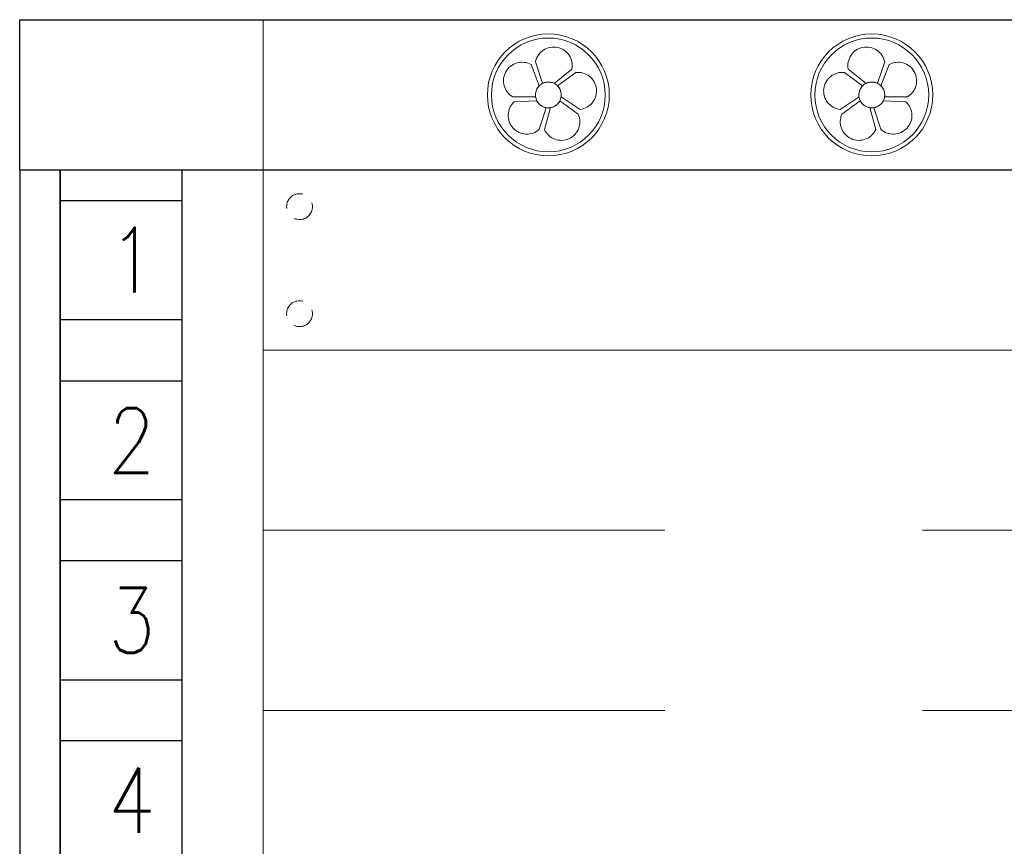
# Model space of a CAD drawing. Header units: millimetres. Extents: x 3585 to 3995, y 1397 to 1684.
# Tile 7 of 15: x 3759 to 3783, y 1553 to 1574. Entities that reach past the tile are written whole.
import ezdxf
from ezdxf.enums import TextEntityAlignment as Align

# ---------------------------------------------------------------- set-up
doc = ezdxf.new("R2010")
doc.units = ezdxf.units.MM
for name, pattern in [('DASHED', [19.05, 12.7, -6.35]), ('DASHEDX2', [38.1, 25.4, -12.7]), ('HIDDEN', [9.525, 6.35, -3.175]), ('HIDDENX2', [19.05, 12.7, -6.35])]:
    doc.linetypes.add(name, pattern=pattern)
for name, color, linetype, lineweight in [('EB_LAN', 6, 'Continuous', 9), ('EB_NPS', 5, 'Continuous', 5), ('NIEWID', 7, 'DASHED', 0), ('OBUDOWY', 7, 'Continuous', 0), ('SZ_HU_CONSTR', 7, 'HIDDENX2', 0), ('SZ_RACK_CONSTR', 7, 'DASHEDX2', 0)]:
    doc.layers.add(name, color=color, linetype=linetype, lineweight=lineweight)
for name, color, linetype in [('IE-SYMBOL', 3, 'Continuous'), ('SZ_HU_NR', 7, 'Continuous'), ('SZ_HU_PODZ', 7, 'Continuous'), ('SZ_OBUD', 7, 'Continuous')]:
    doc.layers.add(name, color=color, linetype=linetype)
doc.styles.add('ROMANS', font='simplex.shx')

# ---------------------------------------------------------------- blocks, each defined once
blk = doc.blocks.new('szafa gpd')
at = {"layer": 'SZ_HU_CONSTR'}
for p, q in [((3813.109, 1565.373), (3765.109, 1565.373)), ((3813.109, 1560.933), (3765.109, 1560.933)), ((3813.109, 1556.493), (3765.109, 1556.493))]:
    blk.add_line(p, q, dxfattribs=at)
at = {"layer": 'SZ_HU_PODZ', "flags": 128}
for points in [[(3763.109, 1569.058), (3760.109, 1569.058)], [(3760.109, 1566.128), (3763.109, 1566.128)], [(3763.109, 1564.613), (3760.109, 1564.613)], [(3760.109, 1561.693), (3763.109, 1561.693)], [(3763.109, 1560.178), (3760.109, 1560.178)], [(3760.109, 1557.248), (3763.109, 1557.248)], [(3763.109, 1555.738), (3760.109, 1555.738)]]:
    blk.add_lwpolyline(points, dxfattribs=at)
at = {"layer": 'SZ_OBUD'}
blk.add_lwpolyline([(3759.109, 1573.523), (3819.109, 1573.523), (3819.109, 1569.813), (3759.109, 1569.813)], close=True, dxfattribs=at)
for points in [[(3760.109, 1503.213), (3760.109, 1569.813), (3759.109, 1569.813), (3759.109, 1503.213)], [(3763.109, 1503.213), (3763.109, 1569.813), (3760.109, 1569.813), (3760.109, 1503.213)]]:
    blk.add_lwpolyline(points, dxfattribs=at)
at = {"layer": 'SZ_RACK_CONSTR'}
blk.add_line((3765.109, 1569.813), (3765.109, 1503.213), dxfattribs=at)
at = {"layer": 'SZ_HU_NR', "style": 'ROMANS', "width": 0.85}
for s, p in [('1', (3761.88, 1567.593)), ('2', (3761.869, 1563.148)), ('3', (3761.869, 1558.713)), ('4', (3761.869, 1554.273))]:
    blk.add_text(s, height=1.6, dxfattribs=at).set_placement(p, align=Align.MIDDLE_CENTER)
blk = doc.blocks.new('pane wen')
at = {"layer": 'NIEWID'}
for points in [[(657.72, 520.784), (658.159, 521.134, 0.996352), (657.261, 521.314), (657.436, 520.785, -0.228466), (657.72, 520.784)], [(665.407, 520.784), (664.969, 521.134, -0.996352), (665.867, 521.314), (665.692, 520.785, 0.228466), (665.407, 520.784)], [(657.352, 520.722), (657.154, 521.247, 0.996352), (656.705, 520.449), (657.263, 520.452, -0.228466), (657.352, 520.722)], [(665.776, 520.722), (665.974, 521.247, -0.996352), (666.422, 520.449), (665.865, 520.452, 0.228466), (665.776, 520.722)], [(657.893, 520.452), (658.362, 520.143, 0.996352), (658.255, 521.053), (657.806, 520.723, -0.228466), (657.893, 520.452)], [(665.235, 520.452), (664.766, 520.143, -0.996352), (664.873, 521.053), (665.322, 520.723, 0.228466), (665.235, 520.452)], [(657.296, 520.353), (656.735, 520.327, 0.996352), (657.356, 519.653), (657.526, 520.184, -0.228466), (657.296, 520.353)], [(657.63, 520.185), (657.482, 519.644, 0.996352), (658.314, 520.027), (657.862, 520.352, -0.228466), (657.63, 520.185)], [(665.497, 520.185), (665.646, 519.644, -0.996352), (664.814, 520.027), (665.266, 520.352, 0.228466), (665.497, 520.185)], [(665.832, 520.353), (666.392, 520.327, -0.996352), (665.771, 519.653), (665.602, 520.184, 0.228466), (665.832, 520.353)]]:
    blk.add_lwpolyline(points, format="xyb", close=True, dxfattribs=at)
for centre, radius in [((657.578, 520.499), 1.503), ((665.549, 520.499), 1.503), ((657.578, 520.499), 1.403), ((665.549, 520.499), 1.403), ((657.578, 520.499), 0.318), ((665.549, 520.499), 0.318)]:
    blk.add_circle(centre, radius, dxfattribs=at)
at = {"layer": 'OBUDOWY'}
blk.add_lwpolyline([(698.549, 518.644), (650.549, 518.644), (650.549, 522.354), (698.549, 522.354)], close=True, dxfattribs=at)
blk = doc.blocks.new('sdip')
at = {"layer": 'OBUDOWY'}
for p, q in [((-90210889.96, -54810663.43), (-90210906.4, -54810663.43)), ((-90210906.4, -54810663.43), (-90210906.4, -54810707.83)), ((-90210889.96, -54810663.43), (-90210889.96, -54810663.43)), ((-90210888.46, -54810663.43), (-90210889.96, -54810663.43)), ((-90210888.46, -54810663.43), (-90210888.46, -54810663.43)), ((-90210444.34, -54810663.43), (-90210888.46, -54810663.43)), ((-90210889.96, -54810707.83), (-90210906.4, -54810707.83)), ((-90210906.4, -54810707.83), (-90210889.96, -54810707.83)), ((-90210905.65, -54810707.83), (-90210888.46, -54810707.83)), ((-90210888.46, -54810707.83), (-90210444.34, -54810707.83))]:
    blk.add_line(p, q, dxfattribs=at)
at = {"layer": 'OBUDOWY', "linetype": 'HIDDEN', "lineweight": 5}
for centre in [(-90210897.43, -54810672.43), (-90210897.43, -54810698.82)]:
    blk.add_circle(centre, 3.19, dxfattribs=at)

msp = doc.modelspace()

# ---------------------------------------------------------------- block references
at = {"layer": 'EB_LAN'}
msp.add_blockref('szafa gpd', (0, 0), dxfattribs=at)
at = {"layer": 'EB_NPS', "linetype": 'Continuous', "lineweight": 50, "xscale": 0.1, "yscale": 0.1, "zscale": 0.1}
msp.add_blockref('sdip', (9024855.749, 5482636.156), dxfattribs=at)
at = {"layer": 'IE-SYMBOL', "color": 0}
msp.add_blockref('pane wen', (3114.559, 1051.169), dxfattribs=at)

doc.saveas('drawing.dxf')
